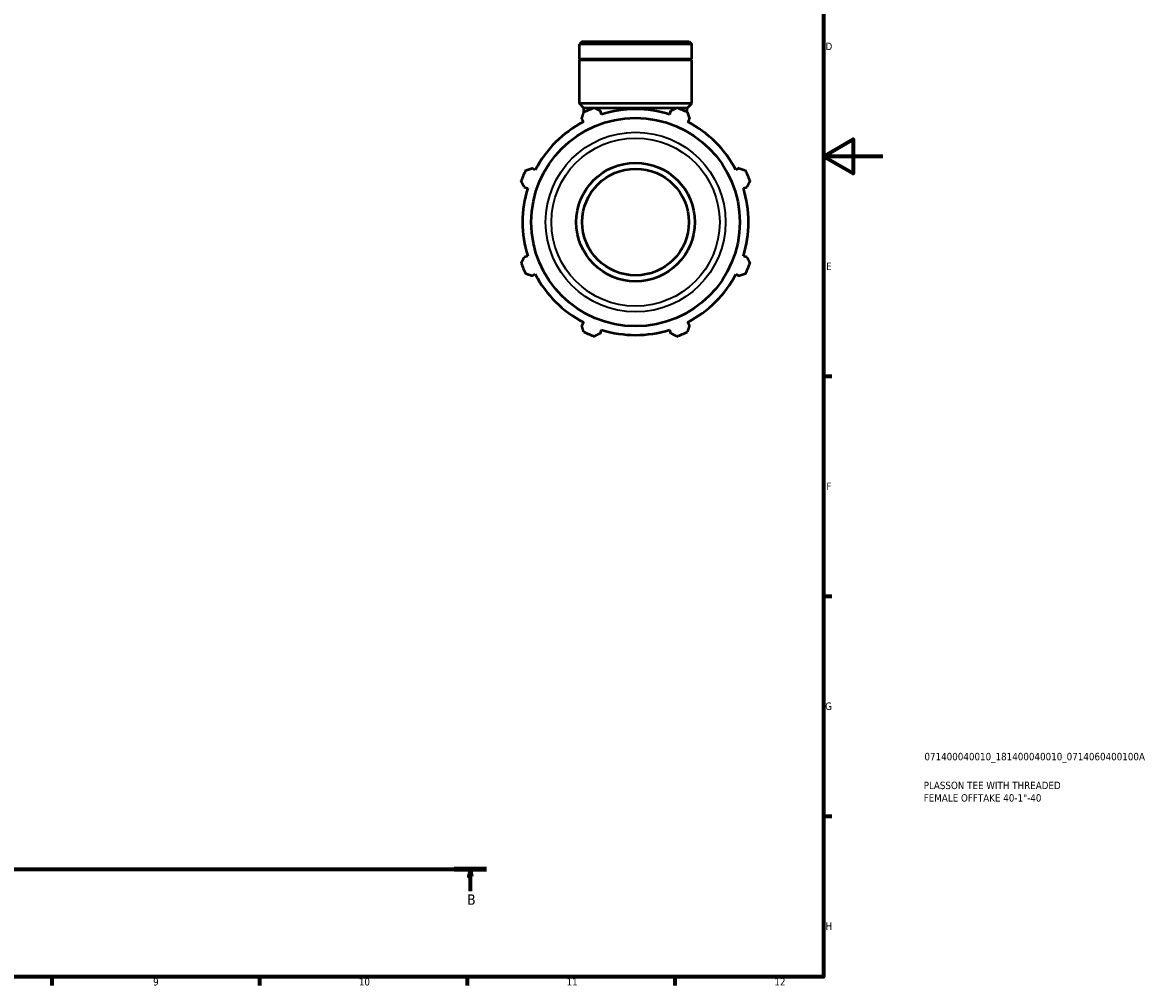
# Model space of a CAD drawing. Header units: millimetres. Extents: x 0 to 931, y 0 to 945.
# Tile 4 of 6: x 551 to 931, y 17 to 342. Entities that reach past the tile are written whole.
import ezdxf

# ---------------------------------------------------------------- set-up
doc = ezdxf.new("R2010")
doc.units = ezdxf.units.MM
doc.linetypes.add('CHAIN', pattern=[0.7087, 0.4724, -0.0591, 0.1181, -0.0591])
for name, color, linetype, lineweight in [('Border (ISO)', 7, 'Continuous', 70), ('Section Line (ISO)', 7, 'CHAIN', 70), ('Title (ISO)', 7, 'Continuous', 50), ('Visible (ISO)', 7, 'Continuous', 50), ('Visible Narrow (ISO)', 7, 'Continuous', 35)]:
    doc.layers.add(name, color=color, linetype=linetype, lineweight=lineweight)
doc.styles.add('Label Text (ISO)', font='tahoma.ttf')
doc.styles.add('Note Text (ISO)', font='tahoma.ttf')

# ---------------------------------------------------------------- blocks, each defined once
blk = doc.blocks.new('Borders Default Border')
at = {"layer": 'Border (ISO)'}
for p, q in [((821, 222.75), (823.9, 222.75)), ((821, 148.5), (823.9, 148.5)), ((821, 74.25), (823.9, 74.25)), ((560.67, 20), (560.67, 17.1)), ((630.75, 20), (630.75, 17.1)), ((700.83, 20), (700.83, 17.1)), ((770.92, 20), (770.92, 17.1))]:
    blk.add_line(p, q, dxfattribs=at)
at = {"layer": 'Border (ISO)', "flags": 128}
for points in [[(20, 20), (20, 574), (821, 574), (821, 20), (20, 20)], [(841, 297), (821, 297), (831, 302.77), (831, 291.23), (821, 297)]]:
    blk.add_lwpolyline(points, dxfattribs=at)
at = {"layer": 'Border (ISO)', "color": 232, "true_color": 0xca0064, "char_height": 2.5, "attachment_point": 7, "style": 'Note Text (ISO)'}
for s, insert in [('D', (821.73, 332.88)), ('E', (821.94, 258.63)), ('F', (822, 184.38)), ('G', (821.61, 110.08)), ('H', (821.74, 35.88)), ('9', (594.88, 17.05)), ('10', (664.29, 17.05)), ('11', (734.37, 17.1)), ('12', (804.46, 17.1))]:
    blk.add_mtext(s, dxfattribs=dict(at, insert=insert))
blk = doc.blocks.new('Title Blocks ISO')
at = {"layer": 'Title (ISO)', "color": 232, "true_color": 0xca0064, "style": 'Note Text (ISO)'}
for tag, p in [('PART_NUMBER_001', (34.08, 73.13)), ('DESCRIPTION_001', (33.84, 63.4)), ('DESCRIPTION_002', (33.84, 59.18))]:
    blk.add_attdef(tag, p, '', height=2.5, dxfattribs=at)
blk = doc.blocks.new('2dTransSection0')
at = {"layer": 'Section Line (ISO)', "linetype": 'CHAIN'}
blk.add_line((249.34, 56.35), (707.37, 56.35), dxfattribs=at)
at = {"layer": 'Section Line (ISO)', "linetype": 'Continuous', "lineweight": 140}
blk.add_line((696.42, 56.35), (707.37, 56.35), dxfattribs=at)
at = {"layer": 'Section Line (ISO)', "linetype": 'Continuous'}
for p, q in [((701.9, 56.35), (701.4, 53.85)), ((701.4, 53.85), (702.4, 53.85)), ((701.9, 53.85), (701.9, 56.35)), ((702.4, 53.85), (701.9, 56.35)), ((701.9, 48.93), (701.9, 53.85))]:
    blk.add_line(p, q, dxfattribs=at)
at = {"layer": 'Section Line (ISO)', "linetype": 'Continuous', "flags": 128}
blk.add_lwpolyline([(702.4, 53.85), (701.9, 56.35), (701.4, 53.85), (702.4, 53.85)], dxfattribs=at)
at = {"layer": 'Section Line (ISO)'}
blk.add_solid([(702.4, 53.85), (701.9, 56.35), (701.4, 53.85), (702.4, 53.85)], dxfattribs=at)
at = {"layer": 'Section Line (ISO)', "insert": (700.83, 44.35), "char_height": 3.5, "attachment_point": 7, "style": 'Label Text (ISO)'}
blk.add_mtext('B', dxfattribs=at)

msp = doc.modelspace()

# ---------------------------------------------------------------- linework, layer by layer
at = {"layer": 'Visible (ISO)'}
for p, q in [((739.6177, 335.806), (738.709, 334.8972)), ((776.5728, 334.8972), (738.709, 334.8972)), ((738.709, 329.806), (738.709, 334.8972)), ((739.6177, 335.806), (775.664, 335.806)), ((775.664, 335.806), (776.5728, 334.8972)), ((776.5728, 329.806), (776.5728, 334.8972)), ((776.5728, 329.806), (738.709, 329.806)), ((739.009, 329.506), (738.709, 329.806)), ((776.5728, 329.506), (738.709, 329.506)), ((738.709, 314.806), (738.709, 329.506)), ((776.2728, 329.506), (776.5728, 329.806)), ((776.5728, 314.806), (776.5728, 329.506)), ((776.5728, 314.806), (738.709, 314.806)), ((740.2236, 313.2914), (738.709, 314.806)), ((743.5033, 313.2914), (740.2236, 313.2914)), ((740.2236, 311.9225), (740.2236, 313.2914)), ((771.3414, 313.2914), (743.9403, 313.2914)), ((746.175, 311.1712), (745.8051, 312.3443)), ((769.4767, 312.3443), (769.1068, 311.1712)), ((775.0582, 313.2914), (771.7784, 313.2914)), ((775.0582, 313.2914), (776.5728, 314.806)), ((775.0582, 311.9225), (775.0582, 313.2914)), ((739.4665, 309.7187), (740.0344, 308.6277)), ((775.2474, 308.6277), (775.8153, 309.7187)), ((723.8192, 292.4124), (722.7281, 292.9804)), ((792.5536, 292.9804), (791.4626, 292.4124)), ((720.1026, 286.6418), (721.2757, 286.2719)), ((794.0061, 286.2719), (795.1792, 286.6418)), ((721.2757, 263.3401), (720.1026, 262.9702)), ((795.1792, 262.9702), (794.0061, 263.3401)), ((722.7281, 256.6315), (723.8192, 257.1995)), ((791.4626, 257.1995), (792.5536, 256.6315)), ((740.0344, 240.9843), (739.4665, 239.8932)), ((775.8153, 239.8932), (775.2474, 240.9843)), ((745.8051, 237.2677), (746.175, 238.4407)), ((769.1068, 238.4407), (769.4767, 237.2677))]:
    msp.add_line(p, q, dxfattribs=at)
for radius in [35.1779, 20, 18]:
    msp.add_circle((757.6409, 274.806), radius, dxfattribs=at)
for radius, start, end in [(41, 109.791984, 115.208016), (38.13, 72.5, 107.5), (41, 64.791984, 70.208016), (38.13, 117.5, 152.5), (38.13, 27.5, 62.5), (41, 154.791984, 160.208016), (41, 19.791984, 25.208016), (38.13, 162.5, 197.5), (38.13, 342.5, 17.5), (41, 199.791984, 205.208016), (41, 334.791984, 340.208016), (38.13, 207.5, 242.5), (38.13, 297.5, 332.5), (41, 244.791984, 250.208016), (38.13, 252.5, 287.5), (41, 289.791984, 295.208016)]:
    msp.add_arc((757.6409, 274.806), radius, start, end, dxfattribs=at)
for points, weights in [([(739.4665, 309.7187), (739.8153, 310.7878), (740.1787, 311.9014)], [1.00246146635, 1.00163889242, 1]), ([(743.758, 313.384), (744.8024, 312.8535), (745.8051, 312.3443)], [1, 1.00163889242, 1.00246146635]), ([(769.4767, 312.3443), (770.4793, 312.8535), (771.5237, 313.384)], [1.00246146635, 1.00163889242, 1]), ([(775.103, 311.9014), (775.4664, 310.7878), (775.8153, 309.7187)], [1, 1.00163889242, 1.00246146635]), ([(720.5454, 292.2681), (721.659, 292.6315), (722.7281, 292.9804)], [1, 1.00163889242, 1.00246146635]), ([(792.5536, 292.9804), (793.6227, 292.6315), (794.7363, 292.2681)], [1.00246146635, 1.00163889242, 1]), ([(720.1026, 286.6418), (719.5933, 287.6444), (719.0628, 288.6888)], [1.00246146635, 1.00163889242, 1]), ([(796.2189, 288.6888), (795.6884, 287.6444), (795.1792, 286.6418)], [1, 1.00163889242, 1.00246146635]), ([(719.0628, 260.9231), (719.5933, 261.9675), (720.1026, 262.9702)], [1, 1.00163889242, 1.00246146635]), ([(795.1792, 262.9702), (795.6884, 261.9675), (796.2189, 260.9231)], [1.00246146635, 1.00163889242, 1]), ([(722.7281, 256.6315), (721.659, 256.9804), (720.5454, 257.3438)], [1.00246146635, 1.00163889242, 1]), ([(794.7363, 257.3438), (793.6227, 256.9804), (792.5536, 256.6315)], [1, 1.00163889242, 1.00246146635]), ([(740.1787, 237.7105), (739.8153, 238.8241), (739.4665, 239.8932)], [1, 1.00163889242, 1.00246146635]), ([(775.8153, 239.8932), (775.4664, 238.8241), (775.103, 237.7105)], [1.00246146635, 1.00163889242, 1]), ([(745.8051, 237.2677), (744.8024, 236.7584), (743.758, 236.2279)], [1.00246146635, 1.00163889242, 1]), ([(771.5237, 236.2279), (770.4793, 236.7584), (769.4767, 237.2677)], [1, 1.00163889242, 1.00246146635])]:
    msp.add_rational_spline(points, weights, degree=2, dxfattribs=at)
at = {"layer": 'Visible Narrow (ISO)'}
for radius in [30.3367, 28.3804]:
    msp.add_circle((757.6409, 274.806), radius, dxfattribs=at)

# ---------------------------------------------------------------- block references
msp.add_blockref('Borders Default Border', (0, 0))
msp.add_blockref('Title Blocks ISO', (821, 20)).add_auto_attribs({'PART_NUMBER_001': '071400040010_181400040010_0714060400100A', 'DESCRIPTION_001': 'PLASSON TEE WITH THREADED', 'DESCRIPTION_002': 'FEMALE OFFTAKE 40-1"-40'})
at = {"layer": 'Section Line (ISO)'}
msp.add_blockref('2dTransSection0', (0, 0), dxfattribs=at)

doc.saveas('drawing.dxf')
